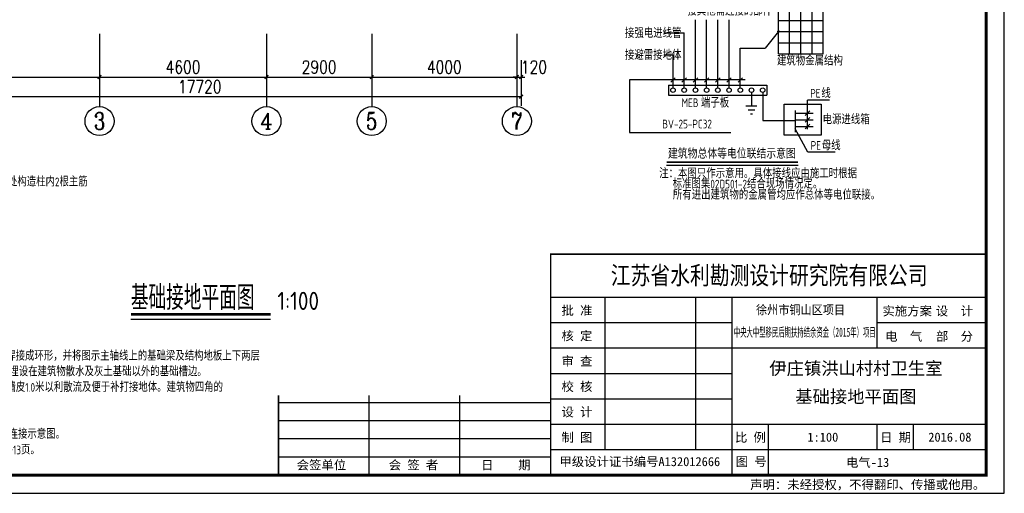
# Model space of a CAD drawing. Extents: x 41933 to 169416, y 41775 to 279375.
# Tile 12 of 39: x 98802 to 125933, y 41775 to 54840. Entities that reach past the tile are written whole.
import ezdxf
from ezdxf.enums import TextEntityAlignment as Align

# ---------------------------------------------------------------- set-up
doc = ezdxf.new("R2010")
doc.units = 0
doc.header["$LTSCALE"] = 1000
doc.header["$MEASUREMENT"] = 0
for name, color, linetype in [('AXIS', 3, 'Continuous'), ('AXIS_TEXT', 7, 'Continuous'), ('DIM_SYMB', 3, 'Continuous'), ('EQUIP-照明', 3, 'Continuous'), ('LGT1', 7, 'Continuous'), ('PUB_TEXT', 7, 'Continuous'), ('TEL_TEXT', 7, 'Continuous'), ('图框', 4, 'Continuous')]:
    doc.layers.add(name, color=color, linetype=linetype)
doc.styles.add('-宋体', font='SimSun.ttf')
doc.styles.add('_HZTXT', font='tssdeng.shx', dxfattribs={"width": 0.8, "bigfont": 'hztxt.shx'})
doc.styles.add('_TCH_AXIS', font='COMPLEX', dxfattribs={"bigfont": 'GBCBIG'})
doc.styles.add('_TCH_WINDOW', font='SIMPLEX', dxfattribs={"bigfont": 'GBCBIG'})
doc.styles.add('_TEL_DIM', font='SIMPLEX', dxfattribs={"width": 0.8, "height": 3.5, "bigfont": 'HZTXT'})
doc.styles.add('COMPLEX', font='COMPLEX')
doc.styles.add('DIM_FONT', font='simplex.shx', dxfattribs={"width": 0.8})
doc.styles.add('ST', font='SimSun.ttf', dxfattribs={"height": 7})
doc.styles.get("Standard").update_dxf_attribs({"font": 'gbenor.shx', "bigfont": 'gbcbig.shx'})
doc.dimstyles.new('_TCH_ARCH&&100', dxfattribs={"dimtxt": 350, "dimasz": 100, "dimexe": 250, "dimexo": 300, "dimgap": 100, "dimtad": 1, "dimdec": 0, "dimzin": 0, "dimdsep": 46, "dimtxsty": 'DIM_FONT', "dimblk": 'ARCHTICK', "dimcen": 0.09, "dimclrt": 7, "dimazin": 2, "dimtfac": 1, "dimtdec": 0, "dimtix": 1, "dimtmove": 2, "dimatfit": 3, "dimfxl": 0, "dimtolj": 1, "dimtzin": 0, "dimarcsym": 0})

# ---------------------------------------------------------------- blocks, each defined once
blk = doc.blocks.new('_ArchTick')
at = {"color": 0, "linetype": 'ByBlock', "const_width": 0.4}
blk.add_lwpolyline([(-0.5, -0.5), (0.5, 0.5)], dxfattribs=at)
blk = doc.blocks.new('*D2091')
at = {"layer": 'AXIS', "color": 0, "lineweight": -2, "transparency": 16777216}
for p, q in [((95002, 53466), (95002, 53008)), ((101002, 53466), (101002, 53008)), ((95002, 53258), (101002, 53258))]:
    blk.add_line(p, q, dxfattribs=at)
at = {"layer": 'Defpoints', "color": 0, "transparency": 16777216}
for p in [(95002, 53766), (101002, 53766), (101002, 53258)]:
    blk.add_point(p, dxfattribs=at)
at = {"layer": 'AXIS', "color": 0, "lineweight": -2, "transparency": 16777216, "xscale": 100, "yscale": 100, "zscale": 100, "rotation": 180}
blk.add_blockref('_ArchTick', (95002, 53258), dxfattribs=at)
at = {"layer": 'AXIS', "color": 0, "lineweight": -2, "transparency": 16777216, "xscale": 100, "yscale": 100, "zscale": 100}
blk.add_blockref('_ArchTick', (101002, 53258), dxfattribs=at)
at = {"layer": 'AXIS', "color": 7, "transparency": 16777216, "insert": (98002, 53533), "char_height": 350, "attachment_point": 5, "style": 'DIM_FONT'}
blk.add_mtext('\\A1;6000', dxfattribs=at)
blk = doc.blocks.new('*D2092')
at = {"layer": 'AXIS', "color": 0, "lineweight": -2, "transparency": 16777216}
for p, q in [((101002, 53466), (101002, 53008)), ((105602, 53466), (105602, 53008)), ((101002, 53258), (105602, 53258))]:
    blk.add_line(p, q, dxfattribs=at)
at = {"layer": 'Defpoints', "color": 0, "transparency": 16777216}
for p in [(101002, 53766), (105602, 53766), (105602, 53258)]:
    blk.add_point(p, dxfattribs=at)
at = {"layer": 'AXIS', "color": 0, "lineweight": -2, "transparency": 16777216, "xscale": 100, "yscale": 100, "zscale": 100, "rotation": 180}
blk.add_blockref('_ArchTick', (101002, 53258), dxfattribs=at)
at = {"layer": 'AXIS', "color": 0, "lineweight": -2, "transparency": 16777216, "xscale": 100, "yscale": 100, "zscale": 100}
blk.add_blockref('_ArchTick', (105602, 53258), dxfattribs=at)
at = {"layer": 'AXIS', "color": 7, "transparency": 16777216, "insert": (103302, 53533), "char_height": 350, "attachment_point": 5, "style": 'DIM_FONT'}
blk.add_mtext('\\A1;4600', dxfattribs=at)
blk = doc.blocks.new('*D2093')
at = {"layer": 'AXIS', "color": 0, "lineweight": -2, "transparency": 16777216}
for p, q in [((105602, 53466), (105602, 53008)), ((108502, 53466), (108502, 53008)), ((105602, 53258), (108502, 53258))]:
    blk.add_line(p, q, dxfattribs=at)
at = {"layer": 'Defpoints', "color": 0, "transparency": 16777216}
for p in [(105602, 53766), (108502, 53766), (108502, 53258)]:
    blk.add_point(p, dxfattribs=at)
at = {"layer": 'AXIS', "color": 0, "lineweight": -2, "transparency": 16777216, "xscale": 100, "yscale": 100, "zscale": 100, "rotation": 180}
blk.add_blockref('_ArchTick', (105602, 53258), dxfattribs=at)
at = {"layer": 'AXIS', "color": 0, "lineweight": -2, "transparency": 16777216, "xscale": 100, "yscale": 100, "zscale": 100}
blk.add_blockref('_ArchTick', (108502, 53258), dxfattribs=at)
at = {"layer": 'AXIS', "color": 7, "transparency": 16777216, "insert": (107052, 53533), "char_height": 350, "attachment_point": 5, "style": 'DIM_FONT'}
blk.add_mtext('\\A1;2900', dxfattribs=at)
blk = doc.blocks.new('*D2094')
at = {"layer": 'AXIS', "color": 0, "lineweight": -2, "transparency": 16777216}
for p, q in [((108502, 53466), (108502, 53008)), ((112502, 53466), (112502, 53008)), ((108502, 53258), (112502, 53258))]:
    blk.add_line(p, q, dxfattribs=at)
at = {"layer": 'Defpoints', "color": 0, "transparency": 16777216}
for p in [(108502, 53766), (112502, 53766), (112502, 53258)]:
    blk.add_point(p, dxfattribs=at)
at = {"layer": 'AXIS', "color": 0, "lineweight": -2, "transparency": 16777216, "xscale": 100, "yscale": 100, "zscale": 100, "rotation": 180}
blk.add_blockref('_ArchTick', (108502, 53258), dxfattribs=at)
at = {"layer": 'AXIS', "color": 0, "lineweight": -2, "transparency": 16777216, "xscale": 100, "yscale": 100, "zscale": 100}
blk.add_blockref('_ArchTick', (112502, 53258), dxfattribs=at)
at = {"layer": 'AXIS', "color": 7, "transparency": 16777216, "insert": (110502, 53533), "char_height": 350, "attachment_point": 5, "style": 'DIM_FONT'}
blk.add_mtext('\\A1;4000', dxfattribs=at)
blk = doc.blocks.new('*D2095')
at = {"layer": 'AXIS', "color": 0, "lineweight": -2, "transparency": 16777216}
for p, q in [((112502, 53466), (112502, 53008)), ((112622, 53466), (112622, 53008)), ((112502, 53258), (112402, 53258)), ((112502, 53258), (112622, 53258)), ((112622, 53258), (112722, 53258))]:
    blk.add_line(p, q, dxfattribs=at)
at = {"layer": 'Defpoints', "color": 0, "transparency": 16777216}
for p in [(112502, 53766), (112622, 53766), (112622, 53258)]:
    blk.add_point(p, dxfattribs=at)
at = {"layer": 'AXIS', "color": 0, "lineweight": -2, "transparency": 16777216, "xscale": 100, "yscale": 100, "zscale": 100}
blk.add_blockref('_ArchTick', (112502, 53258), dxfattribs=at)
at = {"layer": 'AXIS', "color": 0, "lineweight": -2, "transparency": 16777216, "xscale": 100, "yscale": 100, "zscale": 100, "rotation": 180}
blk.add_blockref('_ArchTick', (112622, 53258), dxfattribs=at)
at = {"layer": 'AXIS', "color": 7, "transparency": 16777216, "insert": (112972, 53533), "char_height": 350, "attachment_point": 5, "style": 'DIM_FONT'}
blk.add_mtext('\\A1;120', dxfattribs=at)
blk = doc.blocks.new('*D2096')
at = {"layer": 'AXIS', "color": 0, "lineweight": -2, "transparency": 16777216}
for p, q in [((94902, 53724), (94902, 52467)), ((112622, 53724), (112622, 52467)), ((94902, 52717), (112622, 52717))]:
    blk.add_line(p, q, dxfattribs=at)
at = {"layer": 'Defpoints', "color": 0, "transparency": 16777216}
for p in [(94902, 54024), (112622, 54024), (112622, 52717)]:
    blk.add_point(p, dxfattribs=at)
at = {"layer": 'AXIS', "color": 0, "lineweight": -2, "transparency": 16777216, "xscale": 100, "yscale": 100, "zscale": 100, "rotation": 180}
blk.add_blockref('_ArchTick', (94902, 52717), dxfattribs=at)
at = {"layer": 'AXIS', "color": 0, "lineweight": -2, "transparency": 16777216, "xscale": 100, "yscale": 100, "zscale": 100}
blk.add_blockref('_ArchTick', (112622, 52717), dxfattribs=at)
at = {"layer": 'AXIS', "color": 7, "transparency": 16777216, "insert": (103762, 52992), "char_height": 350, "attachment_point": 5, "style": 'DIM_FONT'}
blk.add_mtext('\\A1;17720', dxfattribs=at)
blk = doc.blocks.new('_AXISO')
blk.add_circle((0, 0), 0.5)
at = {"layer": 'AXIS_TEXT', "style": 'COMPLEX', "width": 1.041667}
blk.add_attdef('A', text='', height=0.56, dxfattribs=at).set_placement((-0.25, -0.28), (0.25, -0.28), align=Align.FIT)
blk = doc.blocks.new('A$C681E2CAD')
at = {"layer": 'LGT1', "color": 77}
for s, style, width, p in [('基础接地设计说明：', '_HZTXT', 0.8, (0, 5809, -164)), ('1.本工程防雷接地、安全保护接地及各弱电系统接地共用综合接地极，要求接地电阻值不大于1欧姆。', '_TEL_DIM', 0.64, (0, 5090, -164)), ('2.接地极做法：利用建筑物钢筋混凝土内的钢筋作自然接地体，将基础底板上下两层主筋沿建筑物外圈焊接成环形，并将图示主轴线上的基础梁及结构地板上下两层', '_HZTXT', 0.8, (0, 4371, -164)), ('主筋相互焊接成网做接地体。采用40*4热镀锌扁钢沿建筑物四周敷设成闭合形状的水平人工接地体，可埋设在建筑物散水及灰土基础以外的基础槽边。', '_HZTXT', 0.8, (0, 3652, -164)), ('3.所有外墙引下线在室外地面下-1m处由被作为引下线的钢筋上焊出一根-40x4热镀锌扁钢并伸向室外距墙皮1.0米以利散流及便于补打接地体。建筑物四角的', '_HZTXT', 0.8, (0, 2933, -164)), ('外墙引下线在室外地面上0.5m设测试连接板。', '_HZTXT', 0.8, (0, 2214, -164)), ('4.各种接地引下线的下端均应与基础接地网可靠焊接。', '_HZTXT', 0.8, (0, 1495, -164)), ('7.防雷电波侵入的措施：对电缆进出线,应在进出端将电缆的金属外皮、钢管等与接地端子箱相连，详见连接示意图。', '_HZTXT', 0.8, (0, 776, -164)), ('5.按总等电位联接示意图做好总等电位联接，平面图中不再画出。施工做法见国标图集：02D501-2D第11~13页。', '_HZTXT', 0.8, (0, 57, -164))]:
    blk.add_text(s, height=399.5, dxfattribs=dict(at, style=style, width=width)).set_placement(p)
blk = doc.blocks.new('A$C64935BF2')
at = {"layer": 'LGT1', "color": 77, "style": '_HZTXT', "width": 0.8}
for s, p in [('注A： 在等电位箱处设－40*4镀锌扁钢预埋件 接地点贴外墙且距地面0.1m 上接等电位端子箱，下接两处构造柱内2根主筋', (-18, 5156, -158)), ('利用柱内主筋作接地引下线 利用基础主筋作接地体 所有连接处均连接成电气贯通，', (1150, 4555, -158)), ('在室外被作为引下线的主筋距地－1.0m处连接一根长度为1m的－40*4镀锌扁钢以备用', (1150, 3961, -158)), ('在底层电表箱下方安装一总等电位联接端子箱PE(300*200*120),距地面0.3米,', (1137, 3395, -158)), ('具体做法见《等电位联结安装》(02D501-2)11-15页。', (1137, 2820, -158)), ('建筑物内的总等电位联结线必须与下列导电部分互相连接 :', (1137, 2275, -158)), ('(1)  保护线干线', (1137, 1728, -158)), ('(2) 接地干线或总接地端子', (1137, 1155, -158)), ('(3) 建筑物内的输送管道及类似的金属件,如水管等', (1137, 558, -158)), ('(4) 建筑物金属构件等导电体', (1137, 0, -158))]:
    blk.add_text(s, height=399.5, dxfattribs=at).set_placement(p)
blk = doc.blocks.new('A$C24F56B0C')
at = {"layer": 'EQUIP-照明', "color": 77}
for p, q in [((7033, 6691, 0), (7033, 8750, 0)), ((7033, 8750, 0), (9092, 8750, 0)), ((7548, 6691, 0), (7548, 8750, 0)), ((8062, 6691, 0), (8062, 8750, 0)), ((8577, 6691, 0), (8577, 8750, 0)), ((9092, 6691, 0), (9092, 8750, 0)), ((3223, 5130, 0), (3223, 8260, 0)), ((3738, 5130, 0), (3738, 8260, 0)), ((4253, 5130, 0), (4253, 8260, 0)), ((4768, 5130, 0), (4768, 8260, 0)), ((7033, 8235, 0), (9092, 8235, 0)), ((7033, 7720, 0), (6432, 6953, 0)), ((7033, 7720, 0), (9092, 7720, 0)), ((1767, 7656, 0), (2708, 7656, 0)), ((2708, 5130, 0), (2708, 7656, 0)), ((5282, 6953, 0), (6432, 6953, 0)), ((5282, 5130, 0), (5282, 6953, 0)), ((7033, 7205, 0), (9092, 7205, 0)), ((1767, 6647, 0), (2193, 6647, 0)), ((2193, 5130, 0), (2193, 6647, 0)), ((7033, 6691, 0), (9092, 6691, 0)), ((5501, 5493, 0), (190, 5493, 0)), ((190, 5493, 0), (190, 3081, 0)), ((2090, 5390, 0), (2296, 5596, 0)), ((2605, 5390, 0), (2811, 5596, 0)), ((3120, 5390, 0), (3326, 5596, 0)), ((3635, 5390, 0), (3841, 5596, 0)), ((4150, 5390, 0), (4356, 5596, 0)), ((4665, 5390, 0), (4871, 5596, 0)), ((5179, 5390, 0), (5385, 5596, 0)), ((1981, 5257, 0), (6500, 5257, 0)), ((1981, 5257, 0), (1981, 4797, 0)), ((6500, 5257, 0), (6500, 4797, 0)), ((1981, 4797, 0), (6500, 4797, 0)), ((5797, 4924, 0), (5797, 4307, 0)), ((6312, 4924, 0), (6312, 3638, 0)), ((9384, 4569, 0), (8369, 4569, 0)), ((8369, 3225, 0), (8369, 4569, 0)), ((5545, 4307, 0), (6049, 4307, 0)), ((5646, 4123, 0), (5949, 4123, 0)), ((7799, 4093, 0), (7799, 3101, 0)), ((8471, 4073, 0), (8268, 3866, 0)), ((5752, 3940, 0), (5843, 3940, 0)), ((6312, 3638, 0), (7799, 3638, 0)), ((7799, 3969, 0), (8627, 3969, 0)), ((7799, 3660, 0), (8627, 3660, 0)), ((8471, 3764, 0), (8268, 3557, 0)), ((7799, 3352, 0), (8627, 3352, 0)), ((8390, 2170, 0), (7799, 3241, 0)), ((8471, 3455, 0), (8268, 3248, 0)), ((190, 3081, 0), (4851, 3081, 0)), ((9637, 2170, 0), (8390, 2170, 0))]:
    blk.add_line(p, q, dxfattribs=at)
at = {"layer": 'EQUIP-照明', "color": 77, "const_width": 61.5, "elevation": 0}
blk.add_lwpolyline([(7002, 7720, 1), (7064, 7720, 1)], format="xyb", close=True, dxfattribs=at)
at = {"layer": 'EQUIP-照明', "color": 77, "elevation": 0}
blk.add_lwpolyline([(7293, 4383), (8991, 4383), (8991, 2956), (7293, 2956)], close=True, dxfattribs=at)
at = {"layer": 'EQUIP-照明', "color": 77, "const_width": 62.7}
blk.add_lwpolyline([(1899, 1716), (7935, 1716)], dxfattribs=at)
at = {"layer": 'EQUIP-照明', "color": 77}
blk.add_lwpolyline([(1899, 1581), (7935, 1581)], dxfattribs=at)
for centre in [(2193, 5027, 0), (2708, 5027, 0), (3223, 5027, 0), (3738, 5027, 0), (4253, 5027, 0), (4768, 5027, 0), (5282, 5027, 0), (5797, 5027, 0), (6312, 5027, 0)]:
    blk.add_circle(centre, 103, dxfattribs=at)
at = {"layer": 'EQUIP-照明', "color": 77, "style": '_HZTXT', "width": 0.8}
for s, height, p in [('接其他需连接的部件', 400.5, (2856, 8460, 0)), ('接强电进线管', 400.5, (-15, 7433, 0)), ('接避雷接地体', 400.5, (-15, 6424, 0)), ('建筑物金属结构', 400.5, (6966, 6165, 0)), ('线', 401, (9005, 4667, 0)), ('端子板', 400.5, (3476, 4233, 0)), ('BV-25-PC32', 400.5, (1701, 3268, 0)), ('电源进线箱', 400.5, (9064, 3463, 0)), ('母线', 400.5, (9025, 2268, 0)), ('注：本图只作示意用。具体接线应由施工时根据', 400.5, (1558, 984, 0)), ('标准图集02D501-2结合现场情况定。', 400.5, (2178, 506, 0)), ('所有进出建筑物的金属管均应作总体等电位联接。', 400.5, (2188, 0, 0))]:
    blk.add_text(s, height=height, dxfattribs=at).set_placement(p)
for s, p in [('PE', (8731, 4883, 0)), ('MEB', (2975, 4448, 0)), ('PE', (8751, 2484, 0))]:
    blk.add_text(s, height=400.5, dxfattribs=at).set_placement(p, align=Align.MIDDLE)
at = {"layer": 'LGT1', "color": 77, "style": '-宋体', "width": 0.8}
blk.add_text('建筑物总体等电位联结示意图', height=403.2, dxfattribs=at).set_placement((1961, 1923))

msp = doc.modelspace()

# ---------------------------------------------------------------- linework, layer by layer
at = {"layer": 'AXIS'}
for p, q in [((101001.9, 54449.7), (101001.9, 52442.1)), ((105601.9, 54449.7), (105601.9, 52442.1)), ((108501.9, 54449.7), (108501.9, 52442.1)), ((112501.9, 54449.7), (112501.9, 52442.1))]:
    msp.add_line(p, q, dxfattribs=at)
at = {"layer": 'DIM_SYMB', "const_width": 70}
msp.add_lwpolyline([(101865.5, 46714.6), (105716.7, 46714.6)], dxfattribs=at)
at = {"layer": 'DIM_SYMB'}
msp.add_lwpolyline([(101865.5, 46574.6), (105716.7, 46574.6)], dxfattribs=at)
at = {"layer": '图框'}
for p, q in [((125433, 47175), (113433, 47175)), ((114933, 42975), (114933, 47175)), ((117433, 42975), (117433, 47175)), ((118433, 42275), (118433, 47175)), ((122433, 45775), (122433, 47175)), ((118433, 46475), (113433, 46475)), ((125433, 46475), (122433, 46475)), ((125433, 45775), (113433, 45775)), ((118433, 45075), (113433, 45075)), ((113433, 44275), (105933, 44275)), ((108433, 42275), (108433, 44475)), ((110933, 42275), (110933, 44475)), ((118433, 44375), (113433, 44375)), ((113433, 43775), (105933, 43775)), ((125433, 43675), (113433, 43675)), ((119433, 42275), (119433, 43675)), ((122433, 42975), (122433, 43675)), ((122433, 42975), (122433, 43675)), ((123433, 42975), (123433, 43675)), ((113433, 43275), (105933, 43275)), ((125433, 42975), (113433, 42975)), ((113433, 42775), (105933, 42775))]:
    msp.add_line(p, q, dxfattribs=at)
at = {"layer": '图框', "color": 4}
msp.add_lwpolyline([(125933, 71475), (83933, 71475), (83933, 41775), (125933, 41775)], close=True, dxfattribs=at)
at = {"layer": '图框', "color": 4, "const_width": 80}
msp.add_lwpolyline([(86433, 42275), (125433, 42275), (125433, 70975), (86433, 70975)], close=True, dxfattribs=at)
at = {"layer": '图框', "const_width": 45}
for points in [[(113433, 42275), (113433, 48375), (125433, 48375)], [(105933, 42275), (105933, 44475)]]:
    msp.add_lwpolyline(points, dxfattribs=at)

# ---------------------------------------------------------------- block references
at = {"layer": 'AXIS'}
ref = msp.add_blockref('_AXISO', (101001.9, 52042.1), dxfattribs=dict(at, xscale=800, yscale=800, zscale=800))
ref.add_attrib('A', '3', dxfattribs={"layer": 'AXIS_TEXT', "height": 465.9, "style": '_TCH_AXIS'}).set_placement((100846.5, 51809.2), (101157.2, 51809.2), align=Align.FIT)
ref = msp.add_blockref('_AXISO', (105601.9, 52042.1), dxfattribs=dict(at, xscale=800, yscale=800, zscale=800))
ref.add_attrib('A', '4', dxfattribs={"layer": 'AXIS_TEXT', "height": 445.4, "style": '_TCH_AXIS'}).set_placement((105432.2, 51819.4), (105771.6, 51819.4), align=Align.FIT)
ref = msp.add_blockref('_AXISO', (108501.9, 52042.1), dxfattribs=dict(at, xscale=800, yscale=800, zscale=800))
ref.add_attrib('A', '5', dxfattribs={"layer": 'AXIS_TEXT', "height": 465.9, "style": '_TCH_AXIS'}).set_placement((108346.5, 51809.2), (108657.2, 51809.2), align=Align.FIT)
ref = msp.add_blockref('_AXISO', (112501.9, 52042.1), dxfattribs=dict(at, xscale=800, yscale=800, zscale=800))
ref.add_attrib('A', '7', dxfattribs={"layer": 'AXIS_TEXT', "height": 465.9, "style": '_TCH_AXIS'}).set_placement((112346.5, 51809.2), (112657.2, 51809.2), align=Align.FIT)
at = {"layer": 'TEL_TEXT', "xscale": 0.6, "yscale": 0.6, "zscale": 0.6}
for name, p in [('A$C24F56B0C', (115488.3, 49880.1, 0)), ('A$C64935BF2', (86912.7, 47150.2)), ('A$C681E2CAD', (86861.8, 42816.8))]:
    msp.add_blockref(name, p, dxfattribs=at)

# ---------------------------------------------------------------- texts
at = {"layer": 'PUB_TEXT', "style": '_TCH_WINDOW'}
msp.add_text('基础接地平面图', height=675.18, dxfattribs=at).set_placement((101865.5, 46833.4))
at = {"layer": 'PUB_TEXT'}
msp.add_text('1:100', height=500, dxfattribs=at).set_placement((105901.7, 46833.4))
at = {"layer": '图框', "style": 'ST', "width": 0.8}
msp.add_text('江苏省水利勘测设计研究院有限公司', height=500, dxfattribs=at).set_placement((115089.1, 47537.6))
at = {"layer": '图框', "style": 'ST'}
for s, p in [('批 准', (113731.2, 46695)), ('实施方案', (122574.7, 46680.4)), ('设  计', (124049.2, 46680.4)), ('核 定', (113731.2, 45995)), ('电  气', (122649.2, 45980.4)), ('部  分', (124049.2, 45980.4)), ('审 查', (113731.2, 45295)), ('校 核', (113731.2, 44595)), ('设 计', (113731.2, 43895)), ('制 图', (113731.2, 43195)), ('比 例', (118511.1, 43195)), ('日 期', (122511.1, 43195)), ('会签单位', (106435.4, 42432.3)), ('会 签 者', (108970.9, 42432.3)), ('日    期', (111517.1, 42432.3)), ('甲级设计证书编号A132012666', (113675.2, 42525.4)), ('图 号', (118533, 42525.4)), ('声明：未经授权，不得翻印、传播或他用。', (118930, 41889.7))]:
    msp.add_text(s, height=250, dxfattribs=at).set_placement(p)
for s, width, p in [('徐州市铜山区项目 ', 0.9, (120395, 46714.2)), ('中央大中型移民后期扶持结余资金（2015年）项目', 0.5, (120433.2, 46095.1))]:
    msp.add_text(s, height=250, dxfattribs=dict(at, width=width)).set_placement(p, align=Align.CENTER)
for s, height, p in [('伊庄镇洪山村村卫生室', 350, (121843.5, 45222.8)), ('基础接地平面图', 350, (121843.5, 44444.5)), ('1:100', 250, (120933.2, 43325)), ('2016.08', 250, (124433, 43325)), ('电气-13', 250, (122166.3, 42629.4))]:
    msp.add_text(s, height=height, dxfattribs=at).set_placement(p, align=Align.MIDDLE_CENTER)

# ---------------------------------------------------------------- dimensions: what is measured, and where the dimension line sits
at = {"layer": 'AXIS'}
for p1, p2, distance, picture, middle in [((94901.9, 54024.4), (112621.9, 54024.4), -1307.6, '*D2096', (103761.9, 52991.8)), ((95001.9, 53765.5), (101001.9, 53765.5), -507.6, '*D2091', (98001.9, 53532.9)), ((101001.9, 53765.5), (105601.9, 53765.5), -507.6, '*D2092', (103301.9, 53532.9)), ((105601.9, 53765.5), (108501.9, 53765.5), -507.6, '*D2093', (107051.9, 53532.9)), ((108501.9, 53765.5), (112501.9, 53765.5), -507.6, '*D2094', (110501.9, 53532.9))]:
    dim = msp.add_aligned_dim(p1=p1, p2=p2, distance=distance, dimstyle='_TCH_ARCH&&100', dxfattribs=at)
    dim.commit()
    dim.dimension.update_dxf_attribs({"geometry": picture, "text_midpoint": middle})
dim = msp.add_linear_dim(base=(112621.9, 53257.9), p1=(112501.9, 53765.5), p2=(112621.9, 53765.5), angle=0, dimstyle='_TCH_ARCH&&100', dxfattribs=at)
dim.commit()
dim.dimension.update_dxf_attribs({"geometry": '*D2095', "text_midpoint": (112971.9, 53532.9), "dimtype": 129})

doc.saveas('drawing.dxf')
